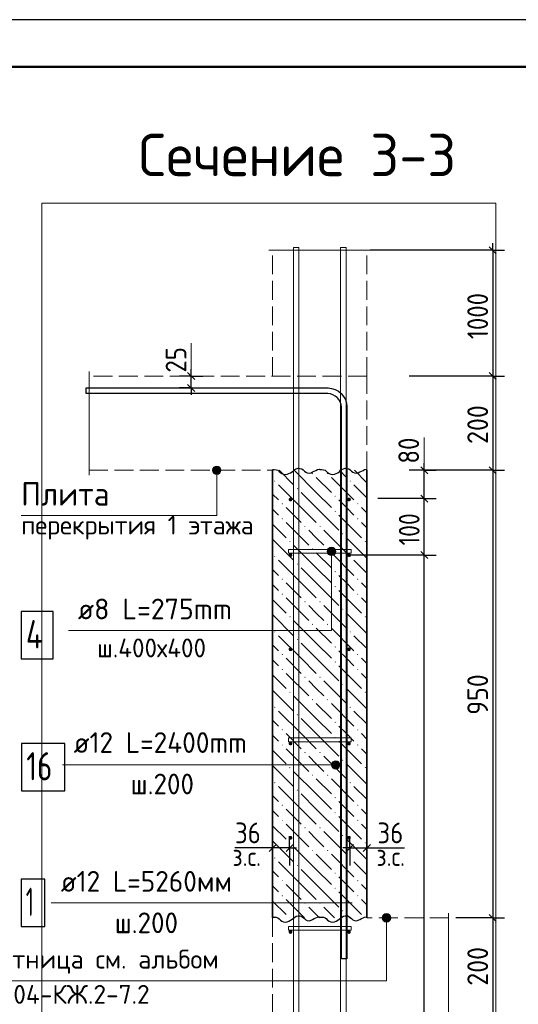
# Model space of a CAD drawing. Header units: millimetres. Extents: x 0 to 50400, y 0 to 35640.
# Tile 9 of 17: x 19407 to 25754, y 23100 to 35640. Entities that reach past the tile are written whole.
import ezdxf

# ---------------------------------------------------------------- set-up
doc = ezdxf.new("R2010")
doc.units = ezdxf.units.MM
doc.linetypes.add('______2', pattern=[324, 240, -84])
for name, color, linetype, lineweight in [('Standard', 7, 'Continuous', 25), ('ЖБ Лестница', 52, 'Continuous', 25), ('ЖБ Перекрытие верхний уровень', 7, 'Continuous', 35), ('ЖБ Стена верхний уровень', 7, 'Continuous', 35), ('Заголовок чертежа', 7, 'Continuous', 25), ('Позиционная метка диаметр_ шаг', 7, 'Continuous', 13), ('Позиционная метка линия выноска', 7, 'Continuous', 13), ('Позиционная метка номер позиции', 7, 'Continuous', 13), ('Примечания', 7, 'Continuous', 13)]:
    doc.layers.add(name, color=color, linetype=linetype, lineweight=lineweight)
doc.layers.add('Размерная выноска', color=7, linetype='Continuous')
for name, color, linetype, true_color in [('Стена ДОП арматура У', 7, '______2', 0xa0a0a0), ('Стена фоновая арматура У1', 7, '______2', 0xa0a0a0), ('Стена фоновая арматура Х1', 7, '______2', 0xa0a0a0), ('Стена фоновая затяжка С-обр.', 7, '______2', 0xa0a0a0)]:
    doc.layers.add(name, color=color, linetype=linetype, true_color=true_color)
doc.styles.add('ISOCPEUR', font='txt')

msp = doc.modelspace()

# ---------------------------------------------------------------- hatches: boundary and pattern name
at = {"layer": 'ЖБ Стена верхний уровень', "linetype": 'Continuous', "lineweight": 18, "transparency": 33554687}
for points in [[(23126, 29859), (23134, 29867), (23142, 29859), (23134, 29851)], [(23318, 29859), (23326, 29867), (23334, 29859), (23326, 29851)], [(22646, 29763), (22654, 29771), (22662, 29763), (22654, 29755)], [(23606, 29763), (23614, 29771), (23622, 29763), (23614, 29755)], [(22934, 29667), (22942, 29675), (22950, 29667), (22942, 29659)], [(22742, 29475), (22750, 29483), (22758, 29475), (22750, 29467)], [(23414, 29571), (23422, 29579), (23430, 29571), (23422, 29563)], [(23702, 29475), (23710, 29483), (23718, 29475), (23710, 29467)], [(23414, 29379), (23422, 29387), (23430, 29379), (23422, 29371)], [(22742, 29283), (22750, 29291), (22758, 29283), (22750, 29275)], [(23702, 29283), (23710, 29291), (23718, 29283), (23710, 29275)], [(23030, 29187), (23038, 29195), (23046, 29187), (23038, 29179)], [(23222, 29187), (23230, 29195), (23238, 29187), (23230, 29179)], [(23510, 29091), (23518, 29099), (23526, 29091), (23518, 29083)], [(22838, 28995), (22846, 29003), (22854, 28995), (22846, 28987)], [(23798, 28995), (23806, 29003), (23814, 28995), (23806, 28987)], [(23126, 28899), (23134, 28907), (23142, 28899), (23134, 28891)], [(23318, 28899), (23326, 28907), (23334, 28899), (23326, 28891)], [(22646, 28803), (22654, 28811), (22662, 28803), (22654, 28795)], [(23606, 28803), (23614, 28811), (23622, 28803), (23614, 28795)], [(22934, 28707), (22942, 28715), (22950, 28707), (22942, 28699)], [(23414, 28611), (23422, 28619), (23430, 28611), (23422, 28603)], [(22742, 28515), (22750, 28523), (22758, 28515), (22750, 28507)], [(23702, 28515), (23710, 28523), (23718, 28515), (23710, 28507)], [(23414, 28419), (23422, 28427), (23430, 28419), (23422, 28411)], [(22742, 28323), (22750, 28331), (22758, 28323), (22750, 28315)], [(23030, 28227), (23038, 28235), (23046, 28227), (23038, 28219)], [(23222, 28227), (23230, 28235), (23238, 28227), (23230, 28219)], [(23702, 28323), (23710, 28331), (23718, 28323), (23710, 28315)], [(23510, 28131), (23518, 28139), (23526, 28131), (23518, 28123)], [(22838, 28035), (22846, 28043), (22854, 28035), (22846, 28027)], [(23798, 28035), (23806, 28043), (23814, 28035), (23806, 28027)], [(22646, 27843), (22654, 27851), (22662, 27843), (22654, 27835)], [(23126, 27939), (23134, 27947), (23142, 27939), (23134, 27931)], [(23318, 27939), (23326, 27947), (23334, 27939), (23326, 27931)], [(23606, 27843), (23614, 27851), (23622, 27843), (23614, 27835)], [(22934, 27747), (22942, 27755), (22950, 27747), (22942, 27739)], [(23414, 27651), (23422, 27659), (23430, 27651), (23422, 27643)], [(22742, 27555), (22750, 27563), (22758, 27555), (22750, 27547)], [(23414, 27459), (23422, 27467), (23430, 27459), (23422, 27451)], [(23702, 27555), (23710, 27563), (23718, 27555), (23710, 27547)], [(22742, 27363), (22750, 27371), (22758, 27363), (22750, 27355)], [(23702, 27363), (23710, 27371), (23718, 27363), (23710, 27355)], [(23030, 27267), (23038, 27275), (23046, 27267), (23038, 27259)], [(23222, 27267), (23230, 27275), (23238, 27267), (23230, 27259)], [(23510, 27171), (23518, 27179), (23526, 27171), (23518, 27163)], [(22838, 27075), (22846, 27083), (22854, 27075), (22846, 27067)], [(23126, 26979), (23134, 26987), (23142, 26979), (23134, 26971)], [(23318, 26979), (23326, 26987), (23334, 26979), (23326, 26971)], [(23798, 27075), (23806, 27083), (23814, 27075), (23806, 27067)], [(22646, 26883), (22654, 26891), (22662, 26883), (22654, 26875)], [(23606, 26883), (23614, 26891), (23622, 26883), (23614, 26875)], [(22934, 26787), (22942, 26795), (22950, 26787), (22942, 26779)], [(22742, 26595), (22750, 26603), (22758, 26595), (22750, 26587)], [(23414, 26691), (23422, 26699), (23430, 26691), (23422, 26683)], [(23702, 26595), (23710, 26603), (23718, 26595), (23710, 26587)], [(23414, 26499), (23422, 26507), (23430, 26499), (23422, 26491)], [(22742, 26403), (22750, 26411), (22758, 26403), (22750, 26395)], [(23702, 26403), (23710, 26411), (23718, 26403), (23710, 26395)], [(23030, 26307), (23038, 26315), (23046, 26307), (23038, 26299)], [(23222, 26307), (23230, 26315), (23238, 26307), (23230, 26299)], [(23510, 26211), (23518, 26219), (23526, 26211), (23518, 26203)], [(22838, 26115), (22846, 26123), (22854, 26115), (22846, 26107)], [(23798, 26115), (23806, 26123), (23814, 26115), (23806, 26107)], [(23126, 26019), (23134, 26027), (23142, 26019), (23134, 26011)], [(23318, 26019), (23326, 26027), (23334, 26019), (23326, 26011)], [(22646, 25923), (22654, 25931), (22662, 25923), (22654, 25915)], [(22934, 25827), (22942, 25835), (22950, 25827), (22942, 25819)], [(23606, 25923), (23614, 25931), (23622, 25923), (23614, 25915)], [(23414, 25731), (23422, 25739), (23430, 25731), (23422, 25723)], [(22742, 25635), (22750, 25643), (22758, 25635), (22750, 25627)], [(23702, 25635), (23710, 25643), (23718, 25635), (23710, 25627)], [(23414, 25539), (23422, 25547), (23430, 25539), (23422, 25531)], [(22742, 25443), (22750, 25451), (22758, 25443), (22750, 25435)], [(23030, 25347), (23038, 25355), (23046, 25347), (23038, 25339)], [(23222, 25347), (23230, 25355), (23238, 25347), (23230, 25339)], [(23702, 25443), (23710, 25451), (23718, 25443), (23710, 25435)], [(23510, 25251), (23518, 25259), (23526, 25251), (23518, 25243)], [(22838, 25155), (22846, 25163), (22854, 25155), (22846, 25147)], [(23798, 25155), (23806, 25163), (23814, 25155), (23806, 25147)], [(22646, 24963), (22654, 24971), (22662, 24963), (22654, 24955)], [(23126, 25059), (23134, 25067), (23142, 25059), (23134, 25051)], [(23318, 25059), (23326, 25067), (23334, 25059), (23326, 25051)], [(23606, 24963), (23614, 24971), (23622, 24963), (23614, 24955)], [(22934, 24867), (22942, 24875), (22950, 24867), (22942, 24859)], [(23414, 24771), (23422, 24779), (23430, 24771), (23422, 24763)], [(22742, 24675), (22750, 24683), (22758, 24675), (22750, 24667)], [(23414, 24579), (23422, 24587), (23430, 24579), (23422, 24571)], [(23702, 24675), (23710, 24683), (23718, 24675), (23710, 24667)], [(22742, 24483), (22750, 24491), (22758, 24483), (22750, 24475)], [(23702, 24483), (23710, 24491), (23718, 24483), (23710, 24475)], [(23030, 24387), (23038, 24395), (23046, 24387), (23038, 24379)], [(23222, 24387), (23230, 24395), (23238, 24387), (23230, 24379)], [(22845, 24201), (22846, 24203), (22848, 24201)], [(23510, 24291), (23518, 24299), (23526, 24291), (23518, 24283)], [(23805, 24201), (23806, 24203), (23808, 24201)]]:
    msp.add_hatch(color=7, dxfattribs=at).paths.add_polyline_path(points, flags=16)
at = {"layer": 'Позиционная метка линия выноска', "linetype": 'Continuous', "lineweight": 13, "transparency": 33554687}
for points in [[(21861, 29901), (21969, 29901), (21962, 29928)], [(21861, 29901), (21962, 29928), (21869, 29928)], [(21869, 29874), (21969, 29901), (21861, 29901)], [(21869, 29928), (21962, 29928), (21942, 29948)], [(21869, 29928), (21942, 29948), (21888, 29948)], [(21869, 29874), (21962, 29874), (21969, 29901)], [(21888, 29855), (21962, 29874), (21869, 29874)], [(21888, 29948), (21942, 29948), (21915, 29955)], [(21888, 29855), (21942, 29855), (21962, 29874)], [(21942, 29855), (21888, 29855), (21915, 29847)], [(23322, 28869), (23430, 28869), (23423, 28896)], [(23322, 28869), (23423, 28896), (23330, 28896)], [(23330, 28842), (23430, 28869), (23322, 28869)], [(23330, 28896), (23423, 28896), (23403, 28916)], [(23330, 28896), (23403, 28916), (23349, 28916)], [(23330, 28842), (23423, 28842), (23430, 28869)], [(23349, 28823), (23423, 28842), (23330, 28842)], [(23349, 28916), (23403, 28916), (23376, 28923)], [(23349, 28823), (23403, 28823), (23423, 28842)], [(23403, 28823), (23349, 28823), (23376, 28815)], [(23383, 26122), (23383, 26176), (23376, 26149)], [(23383, 26176), (23403, 26103), (23403, 26196)], [(23383, 26176), (23383, 26122), (23403, 26103)], [(23403, 26196), (23430, 26095), (23430, 26203)], [(23403, 26196), (23403, 26103), (23430, 26095)], [(23430, 26203), (23430, 26095), (23457, 26103)], [(23430, 26203), (23457, 26103), (23457, 26196)], [(23457, 26196), (23457, 26103), (23476, 26122)], [(23457, 26196), (23476, 26122), (23476, 26176)], [(23476, 26176), (23476, 26122), (23484, 26149)], [(24121, 24228), (24028, 24228), (24021, 24201)], [(24121, 24228), (24021, 24201), (24129, 24201)], [(24102, 24248), (24048, 24248), (24028, 24228)], [(24102, 24248), (24028, 24228), (24121, 24228)], [(24048, 24248), (24102, 24248), (24075, 24255)], [(24129, 24201), (24021, 24201), (24028, 24174)], [(24129, 24201), (24028, 24174), (24121, 24174)], [(24121, 24174), (24028, 24174), (24048, 24155)], [(24121, 24174), (24048, 24155), (24102, 24155)], [(24102, 24155), (24048, 24155), (24075, 24147)]]:
    msp.add_hatch(color=7, dxfattribs=at).paths.add_polyline_path(points)
at = {"layer": 'Стена фоновая арматура У1', "linetype": 'Continuous', "lineweight": 13, "transparency": 33554687}
for points in [[(22878, 29529), (22876, 29539), (22871, 29546), (22863, 29552), (22854, 29553), (22845, 29552), (22837, 29546), (22832, 29539), (22830, 29529), (22832, 29520), (22837, 29512), (22845, 29507), (22854, 29505), (22863, 29507), (22871, 29512), (22876, 29520)], [(23622, 29529), (23620, 29539), (23615, 29546), (23607, 29552), (23598, 29553), (23589, 29552), (23581, 29546), (23576, 29539), (23574, 29529), (23576, 29520), (23581, 29512), (23589, 29507), (23598, 29505), (23607, 29507), (23615, 29512), (23620, 29520)], [(22878, 28821), (22876, 28831), (22871, 28838), (22863, 28844), (22854, 28845), (22845, 28844), (22837, 28838), (22832, 28831), (22830, 28821), (22832, 28812), (22837, 28804), (22845, 28799), (22854, 28797), (22863, 28799), (22871, 28804), (22876, 28812)], [(23622, 28821), (23620, 28831), (23615, 28838), (23607, 28844), (23598, 28845), (23589, 28844), (23581, 28838), (23576, 28831), (23574, 28821), (23576, 28812), (23581, 28804), (23589, 28799), (23598, 28797), (23607, 28799), (23615, 28804), (23620, 28812)], [(22878, 27621), (22876, 27631), (22871, 27638), (22863, 27644), (22854, 27645), (22845, 27644), (22837, 27638), (22832, 27631), (22830, 27621), (22832, 27612), (22837, 27604), (22845, 27599), (22854, 27597), (22863, 27599), (22871, 27604), (22876, 27612)], [(23622, 27621), (23620, 27631), (23615, 27638), (23607, 27644), (23598, 27645), (23589, 27644), (23581, 27638), (23576, 27631), (23574, 27621), (23576, 27612), (23581, 27604), (23589, 27599), (23598, 27597), (23607, 27599), (23615, 27604), (23620, 27612)], [(22878, 26421), (22876, 26431), (22871, 26438), (22863, 26444), (22854, 26445), (22845, 26444), (22837, 26438), (22832, 26431), (22830, 26421), (22832, 26412), (22837, 26404), (22845, 26399), (22854, 26397), (22863, 26399), (22871, 26404), (22876, 26412)], [(23622, 26421), (23620, 26431), (23615, 26438), (23607, 26444), (23598, 26445), (23589, 26444), (23581, 26438), (23576, 26431), (23574, 26421), (23576, 26412), (23581, 26404), (23589, 26399), (23598, 26397), (23607, 26399), (23615, 26404), (23620, 26412)], [(22878, 25221), (22876, 25231), (22871, 25238), (22863, 25244), (22854, 25245), (22845, 25244), (22837, 25238), (22832, 25231), (22830, 25221), (22832, 25212), (22837, 25204), (22845, 25199), (22854, 25197), (22863, 25199), (22871, 25204), (22876, 25212)], [(23622, 25221), (23620, 25231), (23615, 25238), (23607, 25244), (23598, 25245), (23589, 25244), (23581, 25238), (23576, 25231), (23574, 25221), (23576, 25212), (23581, 25204), (23589, 25199), (23598, 25197), (23607, 25199), (23615, 25204), (23620, 25212)], [(22878, 24021), (22876, 24031), (22871, 24038), (22863, 24044), (22854, 24045), (22845, 24044), (22837, 24038), (22832, 24031), (22830, 24021), (22832, 24012), (22837, 24004), (22845, 23999), (22854, 23997), (22863, 23999), (22871, 24004), (22876, 24012)], [(23622, 24021), (23620, 24031), (23615, 24038), (23607, 24044), (23598, 24045), (23589, 24044), (23581, 24038), (23576, 24031), (23574, 24021), (23576, 24012), (23581, 24004), (23589, 23999), (23598, 23997), (23607, 23999), (23615, 24004), (23620, 24012)]]:
    msp.add_hatch(color=7, dxfattribs=at).paths.add_polyline_path(points)

# ---------------------------------------------------------------- linework, layer by layer
at = {"layer": 'Standard', "color": 7, "linetype": 'Continuous', "lineweight": 25, "transparency": 33554687}
for p, q in [((25384, 32748), (25474, 32658)), ((21634, 31056), (21544, 31146)), ((25384, 31146), (25474, 31056)), ((21634, 30906), (21544, 30996)), ((24602, 29856), (24512, 29946)), ((25384, 29946), (25474, 29856)), ((24602, 29496), (24512, 29586)), ((24602, 28776), (24512, 28866)), ((22671, 25136), (22581, 25046)), ((22887, 25136), (22797, 25046)), ((23565, 25046), (23655, 25136)), ((23781, 25046), (23871, 25136)), ((25384, 24246), (25474, 24156))]:
    msp.add_line(p, q, dxfattribs=at)
at = {"layer": 'Standard', "color": 7, "linetype": 'Continuous', "lineweight": -3, "transparency": 33554687}
for p, q in [((25429, 32703), (25429, 32793)), ((25429, 32703), (23867, 32703)), ((25429, 32703), (25279, 32703)), ((25429, 32703), (25579, 32703)), ((21589, 31101), (21439, 31101)), ((21589, 31101), (21589, 31191)), ((21589, 31101), (21739, 31101)), ((21589, 31101), (21589, 31101)), ((25429, 31101), (25279, 31101)), ((25429, 31101), (25579, 31101)), ((25429, 31101), (25429, 29901)), ((21589, 30951), (21439, 30951)), ((21589, 30951), (21739, 30951)), ((21589, 30951), (21589, 30951)), ((21589, 30951), (21589, 30861)), ((24557, 29901), (24557, 29991)), ((24557, 29901), (24407, 29901)), ((24557, 29901), (24707, 29901)), ((24557, 29901), (24557, 29901)), ((24557, 29541), (24557, 29901)), ((25429, 29901), (25279, 29901)), ((25429, 29901), (25579, 29901)), ((25429, 29901), (25429, 24201)), ((24557, 29541), (24407, 29541)), ((24557, 29541), (24707, 29541)), ((24557, 28821), (24557, 29541)), ((24557, 28821), (24407, 28821)), ((24557, 28821), (24707, 28821)), ((24557, 6021), (24557, 28821)), ((22626, 25091), (22626, 25241)), ((22842, 25091), (22842, 25241)), ((23610, 25091), (23610, 25241)), ((23826, 25091), (23826, 25241)), ((22626, 25091), (22536, 25091)), ((22626, 25091), (22626, 24941)), ((22626, 25091), (22626, 25091)), ((22842, 25091), (22626, 25091)), ((22842, 25091), (22842, 24941)), ((22842, 25091), (22842, 24866)), ((22842, 25091), (22932, 25091)), ((23610, 25091), (23520, 25091)), ((23610, 25091), (23610, 24941)), ((23610, 25091), (23610, 24866)), ((23610, 25091), (23826, 25091)), ((23826, 25091), (23826, 24941)), ((23826, 25091), (23826, 25091)), ((23826, 25091), (23916, 25091)), ((25429, 24201), (25279, 24201)), ((25429, 24201), (25579, 24201)), ((25429, 24201), (25429, 23001))]:
    msp.add_line(p, q, dxfattribs=at)
at = {"layer": 'Standard', "color": 7, "linetype": 'Continuous', "lineweight": 13, "transparency": 33554687}
for p, q in [((21589, 31101), (21589, 31521)), ((24557, 29901), (24557, 30321))]:
    msp.add_line(p, q, dxfattribs=at)
at = {"layer": 'Standard', "color": 7, "linetype": 'Continuous', "lineweight": 25, "transparency": 33554687}
msp.add_lwpolyline([(0, 0), (50400, 0), (50400, 35640), (0, 35640), (0, 0)], close=True, dxfattribs=at)
at = {"layer": 'Standard', "color": 7, "linetype": 'Continuous', "lineweight": 13, "transparency": 33554687}
msp.add_lwpolyline([(50400, 35640), (0, 35640), (0, 0), (50400, 0), (50400, 35640)], dxfattribs=at)
at = {"layer": 'Standard', "color": 7, "linetype": 'Continuous', "lineweight": 50, "transparency": 33554687}
msp.add_lwpolyline([(2400, 35040), (49800, 35040), (49800, 600), (2400, 600), (2400, 35040)], close=True, dxfattribs=at)
at = {"layer": 'Standard', "color": 254, "linetype": 'Continuous', "lineweight": 13, "true_color": 0xc4c4ff, "transparency": 33554687}
msp.add_lwpolyline([(19690, 1872), (25467, 1872), (25467, 33303), (19690, 33303), (19690, 1872)], dxfattribs=at)
at = {"layer": 'Standard', "color": 7, "linetype": 'Continuous', "lineweight": -3, "transparency": 33554687}
for points in [[(25429, 32703), (25429, 31448), (25429, 31448), (25429, 31101)], [(21589, 30951), (21589, 31022), (21589, 31022), (21589, 31101)], [(25429, 31101), (25409, 31101), (25409, 31101), (25409, 31101), (25409, 31101), (25409, 31101), (25409, 31101), (25409, 31101), (25409, 31101), (25409, 31101), (25409, 31101), (24365, 31101)], [(25429, 29901), (25409, 29901), (25409, 29901), (25409, 29901), (25409, 29901), (25409, 29901), (25409, 29901), (25409, 29901), (25409, 29901), (24365, 29901)], [(24557, 29541), (24530, 29541), (24530, 29541), (23965, 29541)], [(24557, 28821), (24537, 28821), (24537, 28821), (24531, 28821), (24531, 28821), (23622, 28821)], [(25429, 24201), (25409, 24201), (25409, 24201), (25409, 24201), (25409, 24201), (25409, 24201), (25409, 24201), (24958, 24201)]]:
    msp.add_lwpolyline(points, dxfattribs=at)
at = {"layer": 'ЖБ Лестница', "color": 253, "linetype": '______2', "lineweight": 18, "true_color": 0xa0a0a0, "transparency": 33554687}
for p, q in [((22626, 24201), (22626, 23001)), ((24867, 24201), (23826, 24201))]:
    msp.add_line(p, q, dxfattribs=at)
at = {"layer": 'ЖБ Перекрытие верхний уровень', "color": 7, "linetype": '______2', "lineweight": 18, "transparency": 33554687}
for p, q in [((22626, 31101), (22626, 32703)), ((23826, 31101), (23826, 32703)), ((23826, 31101), (20290, 31101)), ((23826, 29901), (23826, 31101)), ((20290, 29901), (22626, 29901))]:
    msp.add_line(p, q, dxfattribs=at)
at = {"layer": 'ЖБ Стена верхний уровень', "color": 7, "linetype": 'Continuous', "lineweight": 35, "transparency": 33554687}
for p, q in [((22626, 29901), (22626, 24201)), ((23826, 24201), (23826, 29901))]:
    msp.add_line(p, q, dxfattribs=at)
at = {"layer": 'ЖБ Стена верхний уровень', "color": 9, "linetype": 'Continuous', "lineweight": 18, "true_color": 0xc7c7c7, "transparency": 33554687}
for p, q in [((22708, 29901), (22894, 29715)), ((23182, 29619), (22900, 29901)), ((23476, 29901), (23566, 29811)), ((23668, 29901), (23826, 29743)), ((23182, 29811), (23374, 29619)), ((23374, 29811), (23662, 29523)), ((22626, 29599), (22702, 29523)), ((22990, 29427), (22702, 29715)), ((22990, 29619), (23182, 29427)), ((23182, 29619), (23374, 29427)), ((23826, 29551), (23662, 29715)), ((23566, 29427), (23470, 29523)), ((22702, 29331), (22626, 29407)), ((22798, 29427), (22990, 29235)), ((22990, 29427), (23182, 29235)), ((23182, 29427), (23470, 29139)), ((23662, 29331), (23566, 29427)), ((23758, 29427), (23826, 29359)), ((22798, 29235), (23086, 28947)), ((23470, 29331), (23758, 29043)), ((23758, 29235), (23826, 29167)), ((22626, 29215), (22798, 29043)), ((23182, 29043), (23086, 29139)), ((23278, 29139), (23566, 28851)), ((22626, 29023), (22894, 28755)), ((23278, 28947), (23182, 29043)), ((23566, 29043), (23826, 28783)), ((23182, 28659), (22894, 28947)), ((23182, 28851), (23374, 28659)), ((23374, 28851), (23662, 28563)), ((22990, 28467), (22702, 28755)), ((23826, 28591), (23662, 28755)), ((22626, 28639), (22702, 28563)), ((22990, 28659), (23182, 28467)), ((23182, 28659), (23374, 28467)), ((22798, 28467), (22990, 28275)), ((22990, 28467), (23182, 28275)), ((23182, 28467), (23470, 28179)), ((23566, 28467), (23470, 28563)), ((23662, 28371), (23566, 28467)), ((23758, 28467), (23826, 28399)), ((22702, 28371), (22626, 28447)), ((23470, 28371), (23758, 28083)), ((22626, 28255), (22798, 28083)), ((22798, 28275), (23086, 27987)), ((23758, 28275), (23826, 28207)), ((23182, 28083), (23086, 28179)), ((23278, 28179), (23566, 27891)), ((22626, 28063), (22894, 27795)), ((23182, 27699), (22894, 27987)), ((23278, 27987), (23182, 28083)), ((23566, 28083), (23826, 27823)), ((23182, 27891), (23374, 27699)), ((23374, 27891), (23662, 27603)), ((22990, 27507), (22702, 27795)), ((23826, 27631), (23662, 27795)), ((22626, 27679), (22702, 27603)), ((22990, 27699), (23182, 27507)), ((23182, 27699), (23374, 27507)), ((23566, 27507), (23470, 27603)), ((22702, 27411), (22626, 27487)), ((22798, 27507), (22990, 27315)), ((22990, 27507), (23182, 27315)), ((23182, 27507), (23470, 27219)), ((23662, 27411), (23566, 27507)), ((23758, 27507), (23826, 27439)), ((23470, 27411), (23758, 27123)), ((22626, 27295), (22798, 27123)), ((22798, 27315), (23086, 27027)), ((23182, 27123), (23086, 27219)), ((23278, 27219), (23566, 26931)), ((23758, 27315), (23826, 27247)), ((22626, 27103), (22894, 26835)), ((23278, 27027), (23182, 27123)), ((23566, 27123), (23826, 26863)), ((23182, 26739), (22894, 27027)), ((23182, 26931), (23374, 26739)), ((23374, 26931), (23662, 26643)), ((22626, 26719), (22702, 26643)), ((22990, 26547), (22702, 26835)), ((22990, 26739), (23182, 26547)), ((23182, 26739), (23374, 26547)), ((23826, 26671), (23662, 26835)), ((23566, 26547), (23470, 26643)), ((22702, 26451), (22626, 26527)), ((22798, 26547), (22990, 26355)), ((22990, 26547), (23182, 26355)), ((23182, 26547), (23470, 26259)), ((23662, 26451), (23566, 26547)), ((23758, 26547), (23826, 26479)), ((22626, 26335), (22798, 26163)), ((22798, 26355), (23086, 26067)), ((23470, 26451), (23758, 26163)), ((23758, 26355), (23826, 26287)), ((23182, 26163), (23086, 26259)), ((23278, 26259), (23566, 25971)), ((22626, 26143), (22894, 25875)), ((23278, 26067), (23182, 26163)), ((23566, 26163), (23826, 25903)), ((23182, 25779), (22894, 26067)), ((23182, 25971), (23374, 25779)), ((23374, 25971), (23662, 25683)), ((22990, 25587), (22702, 25875)), ((23826, 25711), (23662, 25875)), ((22626, 25759), (22702, 25683)), ((22990, 25779), (23182, 25587)), ((23182, 25779), (23374, 25587)), ((22798, 25587), (22990, 25395)), ((22990, 25587), (23182, 25395)), ((23182, 25587), (23470, 25299)), ((23566, 25587), (23470, 25683)), ((23662, 25491), (23566, 25587)), ((23758, 25587), (23826, 25519)), ((22702, 25491), (22626, 25567)), ((23470, 25491), (23758, 25203)), ((22626, 25375), (22798, 25203)), ((22798, 25395), (23086, 25107)), ((23758, 25395), (23826, 25327)), ((23182, 25203), (23086, 25299)), ((23278, 25299), (23566, 25011)), ((22626, 25183), (22894, 24915)), ((23182, 24819), (22894, 25107)), ((23278, 25107), (23182, 25203)), ((23566, 25203), (23826, 24943)), ((23182, 25011), (23374, 24819)), ((23374, 25011), (23662, 24723)), ((22990, 24627), (22702, 24915)), ((23826, 24751), (23662, 24915)), ((22626, 24799), (22702, 24723)), ((22990, 24819), (23182, 24627)), ((23182, 24819), (23374, 24627)), ((23566, 24627), (23470, 24723)), ((22702, 24531), (22626, 24607)), ((22798, 24627), (22990, 24435)), ((22990, 24627), (23182, 24435)), ((23182, 24627), (23470, 24339)), ((23662, 24531), (23566, 24627)), ((23758, 24627), (23826, 24559)), ((23470, 24531), (23758, 24243)), ((22626, 24415), (22798, 24243)), ((22798, 24435), (23032, 24201)), ((23182, 24243), (23086, 24339)), ((23278, 24339), (23416, 24201)), ((23758, 24435), (23826, 24367)), ((22626, 24223), (22648, 24201)), ((23224, 24201), (23182, 24243)), ((23566, 24243), (23608, 24201))]:
    msp.add_line(p, q, dxfattribs=at)
at = {"layer": 'Позиционная метка линия выноска', "color": 7, "linetype": 'Continuous', "lineweight": 13, "transparency": 33554687}
for p, q in [((21861, 29901), (21861, 29901)), ((21915, 29955), (21915, 29955)), ((21915, 29847), (21915, 29847)), ((21969, 29901), (21969, 29901)), ((23322, 28869), (23322, 28869)), ((23376, 28923), (23376, 28923)), ((23430, 28869), (23430, 28869)), ((23376, 28815), (23376, 28815)), ((19950, 26149), (23430, 26149)), ((23376, 26149), (23376, 26149)), ((23430, 26203), (23430, 26203)), ((23430, 26095), (23430, 26095)), ((23484, 26149), (23484, 26149)), ((19809, 24393), (23640, 24393)), ((24075, 24255), (24075, 24255)), ((24021, 24201), (24021, 24201)), ((24075, 24147), (24075, 24147)), ((24129, 24201), (24129, 24201))]:
    msp.add_line(p, q, dxfattribs=at)
for points in [[(19425, 29325), (21915, 29325), (21915, 29901)], [(20027, 27862), (23376, 27862), (23376, 28869)], [(24075, 24201), (24075, 23398), (18847, 23398)]]:
    msp.add_lwpolyline(points, dxfattribs=at)
for centre in [(21915, 29901), (23376, 28869), (23430, 26149), (24075, 24201)]:
    msp.add_circle(centre, 54, dxfattribs=at)
at = {"layer": 'Примечания', "color": 7, "linetype": 'Continuous', "lineweight": 25, "transparency": 33554687}
for p, q in [((23826, 29912), (23826, 29912)), ((23826, 24212), (23826, 24212))]:
    msp.add_line(p, q, dxfattribs=at)
for points in [[(22626, 29912), (22648, 29912), (22672, 29909), (22694, 29901), (22711, 29888), (22726, 29872), (22744, 29859), (22766, 29851), (22789, 29846), (22813, 29852), (22834, 29860), (22855, 29870), (22873, 29883), (22890, 29896), (22907, 29910), (22927, 29921), (22950, 29927), (22974, 29926), (22998, 29919), (23015, 29907), (23031, 29892), (23047, 29878), (23068, 29868), (23092, 29865), (23115, 29871), (23136, 29880), (23157, 29891), (23178, 29900), (23198, 29910), (23221, 29915), (23226, 29915)], [(23226, 29912), (23248, 29912), (23272, 29909), (23294, 29901), (23311, 29888), (23326, 29872), (23344, 29859), (23366, 29851), (23389, 29846), (23413, 29852), (23434, 29860), (23455, 29870), (23473, 29883), (23490, 29896), (23507, 29910), (23527, 29921), (23550, 29927), (23574, 29926), (23598, 29919), (23615, 29907), (23631, 29892), (23647, 29878), (23668, 29868), (23692, 29865), (23715, 29871), (23736, 29880), (23757, 29891), (23778, 29900), (23798, 29910), (23821, 29915), (23826, 29915)], [(22626, 24212), (22648, 24212), (22672, 24209), (22694, 24201), (22711, 24188), (22726, 24172), (22744, 24159), (22766, 24151), (22789, 24146), (22813, 24152), (22834, 24160), (22855, 24170), (22873, 24183), (22890, 24196), (22907, 24210), (22927, 24221), (22950, 24227), (22974, 24226), (22998, 24219), (23015, 24207), (23031, 24192), (23047, 24178), (23068, 24168), (23092, 24165), (23115, 24171), (23136, 24180), (23157, 24191), (23178, 24200), (23198, 24210), (23221, 24215), (23226, 24215)], [(23226, 24212), (23248, 24212), (23272, 24209), (23294, 24201), (23311, 24188), (23326, 24172), (23344, 24159), (23366, 24151), (23389, 24146), (23413, 24152), (23434, 24160), (23455, 24170), (23473, 24183), (23490, 24196), (23507, 24210), (23527, 24221), (23550, 24227), (23574, 24226), (23598, 24219), (23615, 24207), (23631, 24192), (23647, 24178), (23668, 24168), (23692, 24165), (23715, 24171), (23736, 24180), (23757, 24191), (23778, 24200), (23798, 24210), (23821, 24215), (23826, 24215)]]:
    msp.add_lwpolyline(points, dxfattribs=at)
at = {"layer": 'Размерная выноска', "color": 7, "linetype": 'Continuous', "lineweight": 13, "transparency": 33554687}
for p, q in [((22578, 32703), (23867, 32703)), ((20290, 31161), (20290, 29841)), ((24867, 22941), (24867, 24261))]:
    msp.add_line(p, q, dxfattribs=at)
at = {"layer": 'Размерная выноска', "color": 7, "linetype": 'Continuous', "lineweight": -3, "transparency": 33554687}
for p, q in [((22626, 25091), (22146, 25091)), ((23826, 25091), (24306, 25091))]:
    msp.add_line(p, q, dxfattribs=at)
at = {"layer": 'Стена ДОП арматура У', "color": 19, "linetype": 'Continuous', "lineweight": 25, "true_color": 0x5a2814, "transparency": 33554687}
msp.add_lwpolyline([(20254, 30951), (23333, 30951), (23377, 30945), (23423, 30930), (23465, 30907), (23499, 30878), (23528, 30843), (23552, 30801), (23567, 30755), (23573, 30711), (23573, 23679), (23501, 23679), (23501, 30706), (23497, 30739), (23486, 30772), (23469, 30802), (23448, 30827), (23424, 30847), (23394, 30864), (23361, 30875), (23328, 30879), (20254, 30879), (20254, 30951)], dxfattribs=at)
at = {"layer": 'Стена ДОП арматура У', "color": 7, "linetype": 'Continuous', "lineweight": 25, "transparency": 33554687}
msp.add_lwpolyline([(19431, 25820), (19983, 25820), (19983, 26420), (19431, 26420), (19431, 25820)], dxfattribs=at)
at = {"layer": 'Стена фоновая арматура Х1', "color": 7, "linetype": 'Continuous', "lineweight": 18, "transparency": 33554687}
for points in [[(22890, 19221), (22890, 32739), (22962, 32739), (22962, 19221), (22890, 19221)], [(23490, 19221), (23490, 32739), (23562, 32739), (23562, 19221), (23490, 19221)]]:
    msp.add_lwpolyline(points, dxfattribs=at)
at = {"layer": 'Стена фоновая арматура Х1', "color": 7, "linetype": 'Continuous', "lineweight": 25, "transparency": 33554687}
msp.add_lwpolyline([(19425, 24093), (19725, 24093), (19725, 24693), (19425, 24693), (19425, 24093)], dxfattribs=at)
at = {"layer": 'Стена фоновая затяжка С-обр.', "color": 98, "linetype": 'Continuous', "lineweight": 13, "true_color": 0x005000, "transparency": 33554687}
for points in [[(23625, 28845), (22827, 28845), (22827, 28893), (23625, 28893), (23625, 28845)], [(23625, 26445), (22827, 26445), (22827, 26493), (23625, 26493), (23625, 26445)], [(23625, 24045), (22827, 24045), (22827, 24093), (23625, 24093), (23625, 24045)]]:
    msp.add_lwpolyline(points, dxfattribs=at)
at = {"layer": 'Стена фоновая затяжка С-обр.', "color": 7, "linetype": 'Continuous', "lineweight": 25, "transparency": 33554687}
msp.add_lwpolyline([(19425, 27501), (19833, 27501), (19833, 28101), (19425, 28101), (19425, 27501)], dxfattribs=at)

# ---------------------------------------------------------------- texts
at = {"layer": 'Standard', "color": 7, "linetype": 'Continuous', "lineweight": 25, "transparency": 33554687, "char_height": 264, "attachment_point": 7, "rotation": 90, "style": 'ISOCPEUR'}
for s, insert, width in [('\\W0.87;1000', (25369, 31572), 800.28), ('\\W0.87;25', (21529, 31146), 484.72), ('\\W0.91;200', (25369, 30237), 674.39), ('\\W0.87;80', (24491, 29987), 484.72), ('\\W0.83;100', (24497, 28944), 610.29), ('\\W0.91;950', (25369, 26787), 674.39), ('\\W0.91;200', (25369, 23337), 674.38)]:
    msp.add_mtext(s, dxfattribs=dict(at, insert=insert, width=width))
at = {"layer": 'Standard', "color": 7, "linetype": 'Continuous', "lineweight": 18, "transparency": 33554687, "char_height": 240, "attachment_point": 7, "style": 'ISOCPEUR'}
for s, insert, width in [('\\W0.97;ш.400х400', (20391, 27519), 1627.26), ('\\W0.90;з.с.', (22115, 24862), 551.93), ('\\W0.90;з.с.', (23948, 24862), 551.95)]:
    msp.add_mtext(s, dxfattribs=dict(at, insert=insert, width=width))
at = {"layer": 'Standard', "color": 7, "linetype": 'Continuous', "lineweight": 25, "transparency": 33554687, "char_height": 264, "attachment_point": 7, "style": 'ISOCPEUR'}
for insert, width in [((22148, 25151), 484.73), ((23961, 25151), 484.72)]:
    msp.add_mtext('\\W0.87;36', dxfattribs=dict(at, insert=insert, width=width))
at = {"layer": 'Заголовок чертежа', "color": 7, "linetype": 'Continuous', "lineweight": 50, "transparency": 33554687, "insert": (20920, 33647), "char_height": 540, "width": 4363.98, "attachment_point": 7, "style": 'ISOCPEUR'}
msp.add_mtext('\\W0.97;Сечение 3-3', dxfattribs=at)
at = {"layer": 'Позиционная метка диаметр_ шаг', "color": 7, "linetype": 'Continuous', "lineweight": 25, "transparency": 33554687, "attachment_point": 7, "style": 'ISOCPEUR'}
for s, insert, char_height, width in [('\\W0.95;Плита', (19425, 29451), 300, 1311.98), ('\\W0.97;перекрытия 1 этажа', (19425, 29019), 240, 3258.87)]:
    msp.add_mtext(s, dxfattribs=dict(at, insert=insert, char_height=char_height, width=width))
at = {"layer": 'Позиционная метка номер позиции', "color": 7, "linetype": 'Continuous', "lineweight": 18, "transparency": 33554687, "char_height": 240, "attachment_point": 7, "style": 'ISOCPEUR'}
for s, insert, width in [('\\W0.98;Лестница см. альбом', (18827, 23490), 3308.75), ('\\W0.98;24-04-КЖ.2-7.2', (18827, 23106), 2419.97)]:
    msp.add_mtext(s, dxfattribs=dict(at, insert=insert, width=width))
at = {"layer": 'Стена ДОП арматура У', "color": 7, "linetype": 'Continuous', "lineweight": 13, "transparency": 33554687, "attachment_point": 7, "style": 'ISOCPEUR'}
for s, insert, char_height, width in [('\\W0.96;ø12 L=2400mm ', (20093, 26302), 264, 2607.14), ('\\W0.75;16', (19491, 25952), 360, 566.75), ('\\W0.95;ш.200 ', (20819, 25774), 264, 1154.56)]:
    msp.add_mtext(s, dxfattribs=dict(at, insert=insert, char_height=char_height, width=width))
at = {"layer": 'Стена фоновая арматура Х1', "color": 7, "linetype": 'Continuous', "lineweight": 13, "transparency": 33554687, "attachment_point": 7, "style": 'ISOCPEUR'}
for s, insert, char_height, width in [('\\W0.96;ø12 L=5260мм ', (19929, 24534), 264, 2527.6), ('\\W0.56;1', (19485, 24225), 360, 280.01), ('\\W0.95;ш.200 ', (20616, 24006), 264, 1154.56)]:
    msp.add_mtext(s, dxfattribs=dict(at, insert=insert, char_height=char_height, width=width))
at = {"layer": 'Стена фоновая затяжка С-обр.', "color": 7, "linetype": 'Continuous', "lineweight": 13, "transparency": 33554687, "attachment_point": 7, "style": 'ISOCPEUR'}
for s, insert, char_height, width in [('\\W0.98;ø8 L=275mm ', (20147, 28003), 264, 2266.23), ('\\W0.80;4', (19485, 27633), 360, 431.81)]:
    msp.add_mtext(s, dxfattribs=dict(at, insert=insert, char_height=char_height, width=width))

doc.saveas('drawing.dxf')
